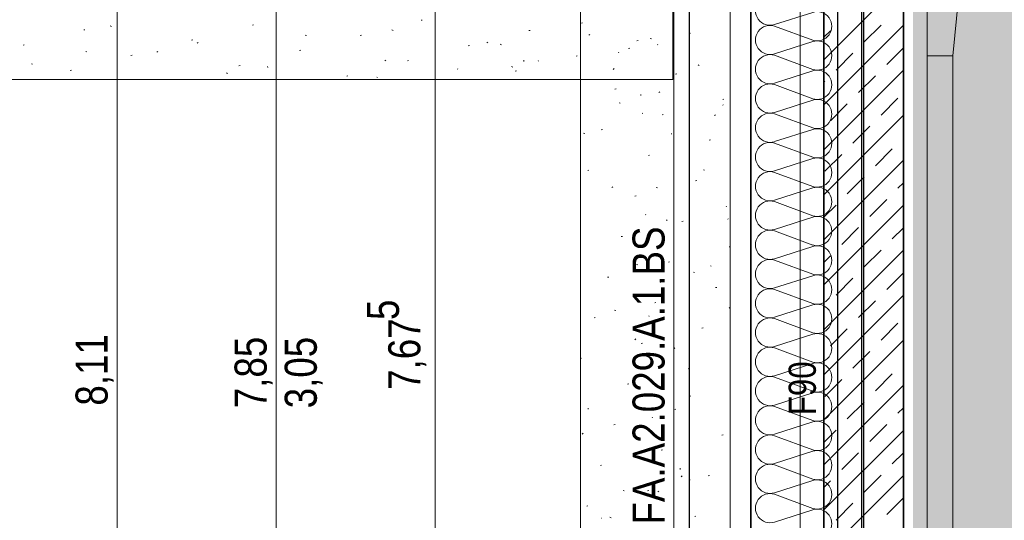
# Model space of a CAD drawing. Extents: x -740 to 300, y 62 to 1112.
# Tile 133 of 187: x -51 to 10, y 683 to 715. Entities that reach past the tile are written whole.
import ezdxf
from ezdxf.lldxf.tags import DXFTag

# ---------------------------------------------------------------- set-up
doc = ezdxf.new("R2010")
doc.units = 0
doc.layers.get('0').update_dxf_attribs({"lineweight": 13})
for name, color, linetype, lineweight, true_color in [('30 -33 Aussenwände- 7 Fassade_ Elemente', 7, 'Continuous', 9, 0x00aacc), ('30 -34 Innenwände- 1 tragend', 7, 'Continuous', 13, 0xdd0806), ('30 -35 Decken- 1 Konstruktion-Träger- Stahlbeton', 7, 'Continuous', 13, 0x33aa00), ('30 -36 Dächer- 1 Konstruktion', 7, 'Continuous', 35, 0x6666cc), ('30 -36 Dächer- 3 Dachbeläge', 7, 'Continuous', 15, 0x9999ff), ('30 -36 Dächer- 3 Dachbeläge Gründach', 9, 'Continuous', 9, 0x808080), ('60- 61 allgemeine Ausstattung- 1 Möbel', 9, 'Continuous', 9, 0x808080), ('70 -72 Beschriftung- 1 Beschriftung allgemein', 7, 'Continuous', 9, 0xff6633), ('70 -76 Bemaßung- 2 Allgemein', 9, 'Continuous', 5, 0x808080), ('iwb_Layout BA_Markierung', 7, 'Continuous', 9, 0xbadcdc)]:
    doc.layers.add(name, color=color, linetype=linetype, lineweight=lineweight, true_color=true_color)
doc.layers.add('70 -71 Achsen- 1 Gebäudeachsen', color=7, linetype='STRICHPUNKT2-A06CPVBCL0', lineweight=18)
doc.layers.add('70 -75 Raumstempel- 3 Wandstempel', color=7, linetype='Continuous', lineweight=50)
doc.styles.get("Standard").update_dxf_attribs({"font": 'ARIALN.TTF'})
tags = doc.linetypes.add('grob-A06CPVB9L0', pattern=[14, 3, -8, 3]).pattern_tags.tags
tags[8:9] = [DXFTag(74, 4), DXFTag(75, 0), DXFTag(340, '0'), DXFTag(46, 0.0), DXFTag(50, 0.0), DXFTag(44, 0.0), DXFTag(45, 0.0)]
tags[6:7] = [DXFTag(74, 4), DXFTag(75, 0), DXFTag(340, '0'), DXFTag(46, 0.0), DXFTag(50, 0.0), DXFTag(44, 0.0), DXFTag(45, 0.0)]
tags[4:5] = [DXFTag(74, 4), DXFTag(75, 0), DXFTag(340, '0'), DXFTag(46, 0.0), DXFTag(50, 0.0), DXFTag(44, 0.0), DXFTag(45, 0.0)]
tags = doc.linetypes.add('STRICHPUNKT2-A06CPVBCL0', pattern=[12.7, 6.35, -3.175, 0, -3.175]).pattern_tags.tags
tags[10:11] = [DXFTag(74, 4), DXFTag(75, 0), DXFTag(340, '0'), DXFTag(46, 0.0), DXFTag(50, 0.0), DXFTag(44, 0.0), DXFTag(45, 0.0)]
tags[8:9] = [DXFTag(74, 4), DXFTag(75, 0), DXFTag(340, '0'), DXFTag(46, 0.0), DXFTag(50, 0.0), DXFTag(44, 0.0), DXFTag(45, 0.0)]
tags[6:7] = [DXFTag(74, 4), DXFTag(75, 0), DXFTag(340, '0'), DXFTag(46, 0.0), DXFTag(50, 0.0), DXFTag(44, 0.0), DXFTag(45, 0.0)]
tags[4:5] = [DXFTag(74, 4), DXFTag(75, 0), DXFTag(340, '0'), DXFTag(46, 0.0), DXFTag(50, 0.0), DXFTag(44, 0.0), DXFTag(45, 0.0)]

# ---------------------------------------------------------------- blocks, each defined once
blk = doc.blocks.new('Polygon-A06CPVB3L0')
at = {"color": 0, "linetype": 'ByBlock', "lineweight": -2, "ltscale": 0.13}
blk.add_solid([(4.854, 86.708), (4.686, 1083.814), (76.501, 86.518), (76.501, 1083.814)], dxfattribs=at)
blk = doc.blocks.new('Referenz-A06CPVBEL0')
at = {"layer": '30 -33 Aussenwände- 7 Fassade_ Elemente', "color": 0, "linetype": 'Continuous', "lineweight": 25, "ltscale": 0.25}
for p, q in [((-5.456, 609.912), (-5.456, 774.912)), ((0.004, 770.412), (0.004, 614.412)), ((-9.296, 614.912), (-9.296, 769.912)), ((-5.456, 769.912), (-5.456, 614.912))]:
    blk.add_line(p, q, dxfattribs=at)
at = {"layer": '30 -33 Aussenwände- 7 Fassade_ Elemente', "color": 0, "linetype": 'Continuous', "ltscale": 0.13}
for p, q in [((-10.296, 773.512), (-10.296, 611.312)), ((1.504, 614.412), (1.504, 770.412)), ((-3.956, 714.369), (-1.556, 715.141)), ((-1.556, 713.392), (-3.956, 714.279)), ((-3.956, 712.531), (-1.556, 713.302)), ((-1.556, 711.553), (-3.956, 712.441)), ((-3.956, 710.692), (-1.556, 711.463)), ((-1.556, 709.715), (-3.956, 710.602)), ((-3.956, 708.854), (-1.556, 709.625)), ((-1.556, 707.876), (-3.956, 708.764)), ((-3.956, 707.015), (-1.556, 707.786)), ((-1.556, 706.038), (-3.956, 706.925)), ((-3.956, 705.177), (-1.556, 705.948)), ((-1.556, 704.199), (-3.956, 705.087)), ((-3.956, 703.338), (-1.556, 704.109)), ((-1.556, 702.361), (-3.956, 703.248)), ((-3.956, 701.499), (-1.556, 702.271)), ((-1.556, 700.522), (-3.956, 701.409)), ((-3.956, 699.661), (-1.556, 700.432)), ((-1.556, 698.684), (-3.956, 699.571)), ((-3.956, 697.822), (-1.556, 698.594)), ((-1.556, 696.845), (-3.956, 697.732)), ((-3.956, 695.984), (-1.556, 696.755)), ((-1.556, 695.007), (-3.956, 695.894)), ((-3.956, 694.145), (-1.556, 694.917)), ((-1.556, 693.168), (-3.956, 694.055)), ((-3.956, 692.307), (-1.556, 693.078)), ((-1.556, 691.33), (-3.956, 692.217)), ((-3.956, 690.468), (-1.556, 691.24)), ((-1.556, 689.491), (-3.956, 690.378)), ((-3.956, 688.63), (-1.556, 689.401)), ((-1.556, 687.653), (-3.956, 688.54)), ((-3.956, 686.791), (-1.556, 687.563)), ((-1.556, 685.814), (-3.956, 686.701)), ((-3.956, 684.953), (-1.556, 685.724)), ((-1.556, 683.976), (-3.956, 684.863)), ((-3.956, 683.114), (-1.556, 683.886))]:
    blk.add_line(p, q, dxfattribs=at)
for centre, major_axis, end_param in [((-4.238, 715.243), (0.282, 0.874), 3.764652), ((-1.275, 714.266), (-0.282, -0.874), 3.765224), ((-4.238, 713.405), (0.282, 0.874), 3.764652), ((-1.275, 712.428), (-0.282, -0.874), 3.765224), ((-4.238, 711.566), (0.282, 0.874), 3.764652), ((-1.275, 710.589), (-0.282, -0.874), 3.765224), ((-4.238, 709.728), (0.282, 0.874), 3.764652), ((-1.275, 708.751), (-0.282, -0.874), 3.765224), ((-4.238, 707.889), (0.282, 0.874), 3.764652), ((-1.275, 706.912), (-0.282, -0.874), 3.765224), ((-4.238, 706.051), (0.282, 0.874), 3.764652), ((-1.275, 705.074), (-0.282, -0.874), 3.765224), ((-4.238, 704.212), (0.282, 0.874), 3.764652), ((-1.275, 703.235), (-0.282, -0.874), 3.765224), ((-4.238, 702.374), (0.282, 0.874), 3.764652), ((-1.275, 701.397), (-0.282, -0.874), 3.765224), ((-4.238, 700.535), (0.282, 0.874), 3.764652), ((-1.275, 699.558), (-0.282, -0.874), 3.765224), ((-4.238, 698.697), (0.282, 0.874), 3.764652), ((-1.275, 697.719), (-0.282, -0.874), 3.765224), ((-4.238, 696.858), (0.282, 0.874), 3.764652), ((-1.275, 695.881), (-0.282, -0.874), 3.765224), ((-4.238, 695.02), (0.282, 0.874), 3.764652), ((-1.275, 694.042), (-0.282, -0.874), 3.765224), ((-4.238, 693.181), (0.282, 0.874), 3.764652), ((-1.275, 692.204), (-0.282, -0.874), 3.765224), ((-4.238, 691.343), (0.282, 0.874), 3.764652), ((-1.275, 690.365), (-0.282, -0.874), 3.765224), ((-4.238, 689.504), (0.282, 0.874), 3.764652), ((-1.275, 688.527), (-0.282, -0.874), 3.765224), ((-4.238, 687.666), (0.282, 0.874), 3.764652), ((-1.275, 686.688), (-0.282, -0.874), 3.765224), ((-4.238, 685.827), (0.282, 0.874), 3.764652), ((-1.275, 684.85), (-0.282, -0.874), 3.765224), ((-4.238, 683.988), (0.282, 0.874), 3.764652), ((-1.275, 683.011), (-0.282, -0.874), 3.765224)]:
    blk.add_ellipse(centre, major_axis=major_axis, ratio=1, start_param=0, end_param=end_param, dxfattribs=at)
at = {"layer": '30 -34 Innenwände- 1 tragend', "color": 0, "lineweight": 35}
for p, q in [((-0.856, 770.912), (-0.856, 613.912)), ((4.144, 770.912), (4.144, 613.912))]:
    blk.add_line(p, q, dxfattribs=at)
at = {"layer": '30 -34 Innenwände- 1 tragend', "color": 0, "linetype": 'Continuous', "lineweight": -2, "ltscale": 0.13}
for p, q in [((-0.856, 770.912), (-0.856, 613.912)), ((4.144, 770.912), (4.144, 613.912))]:
    blk.add_line(p, q, dxfattribs=at)
at = {"layer": '30 -34 Innenwände- 1 tragend', "color": 0, "lineweight": 9}
for p, q in [((-0.856, 712.161), (4.144, 717.161)), ((-0.856, 712.161), (4.144, 717.161)), ((-0.856, 709.332), (4.144, 714.332)), ((-0.856, 709.332), (4.144, 714.332)), ((-0.856, 713.575), (-0.442, 713.989)), ((-0.856, 713.575), (-0.442, 713.989)), ((1.679, 713.282), (2.74, 714.343)), ((1.679, 713.282), (2.74, 714.343)), ((3.094, 711.868), (4.144, 712.918)), ((3.094, 711.868), (4.144, 712.918)), ((-0.088, 711.514), (0.972, 712.575)), ((-0.088, 711.514), (0.972, 712.575)), ((-0.856, 706.504), (4.144, 711.504)), ((-0.856, 706.504), (4.144, 711.504)), ((1.326, 710.1), (2.387, 711.161)), ((1.326, 710.1), (2.387, 711.161)), ((-0.856, 710.746), (-0.795, 710.807)), ((-0.856, 710.746), (-0.795, 710.807)), ((2.74, 708.686), (3.801, 709.747)), ((2.74, 708.686), (3.801, 709.747)), ((-0.442, 708.333), (0.619, 709.393)), ((-0.442, 708.333), (0.619, 709.393)), ((-0.856, 703.675), (4.144, 708.675)), ((-0.856, 703.675), (4.144, 708.675)), ((0.972, 706.918), (2.033, 707.979)), ((0.972, 706.918), (2.033, 707.979)), ((2.387, 705.504), (3.447, 706.565)), ((2.387, 705.504), (3.447, 706.565)), ((-0.795, 705.151), (0.265, 706.211)), ((-0.795, 705.151), (0.265, 706.211)), ((-0.856, 700.847), (4.144, 705.847)), ((-0.856, 700.847), (4.144, 705.847)), ((0.619, 703.736), (1.679, 704.797)), ((0.619, 703.736), (1.679, 704.797)), ((3.801, 704.09), (4.144, 704.433)), ((3.801, 704.09), (4.144, 704.433)), ((2.033, 702.322), (3.094, 703.383)), ((2.033, 702.322), (3.094, 703.383)), ((-0.856, 702.261), (-0.088, 703.029)), ((-0.856, 702.261), (-0.088, 703.029)), ((-0.856, 698.019), (4.144, 703.019)), ((-0.856, 698.019), (4.144, 703.019)), ((0.265, 700.554), (1.326, 701.615)), ((0.265, 700.554), (1.326, 701.615)), ((3.447, 700.908), (4.144, 701.604)), ((3.447, 700.908), (4.144, 701.604)), ((-0.856, 695.19), (4.144, 700.19)), ((-0.856, 695.19), (4.144, 700.19)), ((-0.856, 699.433), (-0.442, 699.847)), ((-0.856, 699.433), (-0.442, 699.847)), ((1.679, 699.14), (2.74, 700.201)), ((1.679, 699.14), (2.74, 700.201)), ((-0.088, 697.372), (0.972, 698.433)), ((-0.088, 697.372), (0.972, 698.433)), ((3.094, 697.726), (4.144, 698.776)), ((3.094, 697.726), (4.144, 698.776)), ((-0.856, 692.362), (4.144, 697.362)), ((-0.856, 692.362), (4.144, 697.362)), ((-0.856, 696.604), (-0.795, 696.665)), ((-0.856, 696.604), (-0.795, 696.665)), ((1.326, 695.958), (2.387, 697.019)), ((1.326, 695.958), (2.387, 697.019)), ((2.74, 694.544), (3.801, 695.605)), ((2.74, 694.544), (3.801, 695.605)), ((-0.442, 694.19), (0.619, 695.251)), ((-0.442, 694.19), (0.619, 695.251)), ((-0.856, 689.533), (4.144, 694.533)), ((-0.856, 689.533), (4.144, 694.533)), ((0.972, 692.776), (2.033, 693.837)), ((0.972, 692.776), (2.033, 693.837)), ((2.387, 691.362), (3.447, 692.423)), ((2.387, 691.362), (3.447, 692.423)), ((-0.856, 686.705), (4.144, 691.705)), ((-0.856, 686.705), (4.144, 691.705)), ((-0.795, 691.008), (0.265, 692.069)), ((-0.795, 691.008), (0.265, 692.069)), ((0.619, 689.594), (1.679, 690.655)), ((0.619, 689.594), (1.679, 690.655)), ((3.801, 689.948), (4.144, 690.291)), ((3.801, 689.948), (4.144, 690.291)), ((2.033, 688.18), (3.094, 689.241)), ((2.033, 688.18), (3.094, 689.241)), ((-0.856, 688.119), (-0.088, 688.887)), ((-0.856, 688.119), (-0.088, 688.887)), ((-0.856, 683.876), (4.144, 688.876)), ((-0.856, 683.876), (4.144, 688.876)), ((0.265, 686.412), (1.326, 687.473)), ((0.265, 686.412), (1.326, 687.473)), ((3.447, 686.766), (4.144, 687.462)), ((3.447, 686.766), (4.144, 687.462)), ((-0.856, 681.048), (4.144, 686.048)), ((-0.856, 681.048), (4.144, 686.048)), ((1.679, 684.998), (2.74, 686.059)), ((1.679, 684.998), (2.74, 686.059)), ((-0.856, 685.291), (-0.442, 685.705)), ((-0.856, 685.291), (-0.442, 685.705)), ((-0.088, 683.23), (0.972, 684.291)), ((-0.088, 683.23), (0.972, 684.291)), ((3.094, 683.584), (4.144, 684.634)), ((3.094, 683.584), (4.144, 684.634))]:
    blk.add_line(p, q, dxfattribs=at)
at = {"layer": '30 -35 Decken- 1 Konstruktion-Träger- Stahlbeton', "color": 0, "linetype": 'grob-A06CPVB9L0', "lineweight": -2, "ltscale": 0.13}
for p, q in [((-2.356, 388.912), (-2.356, 770.912)), ((5.644, 388.912), (5.644, 770.912))]:
    blk.add_line(p, q, dxfattribs=at)
at = {"layer": '30 -36 Dächer- 1 Konstruktion', "color": 0, "linetype": 'Continuous', "ltscale": 0.35}
blk.add_line((1.644, 384.912), (1.644, 770.912), dxfattribs=at)
at = {"layer": '30 -36 Dächer- 1 Konstruktion', "color": 0, "lineweight": 25}
for p, q in [((1.644, 770.912), (1.644, 384.912)), ((1.644, 384.912), (1.644, 770.912)), ((1.644, 384.912), (1.644, 770.912))]:
    blk.add_line(p, q, dxfattribs=at)
at = {"layer": '30 -36 Dächer- 1 Konstruktion', "color": 0, "lineweight": 5}
for p, q in [((1.644, 770.912), (1.644, 384.912)), ((1.644, 384.912), (1.644, 770.912)), ((1.644, 384.912), (1.644, 770.912))]:
    blk.add_line(p, q, dxfattribs=at)
at = {"layer": '30 -36 Dächer- 1 Konstruktion', "color": 0, "lineweight": -2}
for p, q in [((1.644, 770.912), (1.644, 384.912)), ((1.644, 384.912), (1.644, 770.912)), ((1.644, 384.912), (1.644, 770.912))]:
    blk.add_line(p, q, dxfattribs=at)
at = {"layer": '30 -36 Dächer- 1 Konstruktion', "color": 0}
blk.add_line((1.644, 384.912), (1.644, 770.912), dxfattribs=at)
at = {"layer": '30 -36 Dächer- 3 Dachbeläge', "color": 0, "lineweight": 9}
for p, q in [((-6.756, 764.112), (-6.756, 376.512)), ((-16.156, 223.712), (-16.156, 754.512)), ((-26.187, 714.64), (-26.111, 714.659)), ((-26.187, 714.64), (-26.111, 714.659)), ((-47.397, 714.033), (-47.321, 714.052)), ((-47.397, 714.033), (-47.321, 714.052)), ((-45.728, 714.283), (-45.655, 714.254)), ((-45.728, 714.283), (-45.655, 714.254)), ((-36.792, 714.337), (-36.716, 714.356)), ((-36.792, 714.337), (-36.716, 714.356)), ((-28.023, 714.032), (-27.947, 714.009)), ((-28.023, 714.032), (-27.947, 714.009)), ((-19.402, 713.991), (-19.326, 714.01)), ((-19.402, 713.991), (-19.326, 714.01)), ((-16.107, 714.466), (-16.031, 714.485)), ((-40.612, 713.384), (-40.536, 713.403)), ((-40.612, 713.384), (-40.536, 713.403)), ((-33.465, 713.709), (-33.392, 713.679)), ((-33.465, 713.709), (-33.392, 713.679)), ((-30.007, 713.687), (-29.931, 713.707)), ((-30.007, 713.687), (-29.931, 713.707)), ((-15.563, 713.75), (-15.628, 713.705)), ((-12.618, 713.342), (-12.541, 713.361)), ((-12.618, 713.342), (-12.541, 713.361)), ((-11.772, 713.49), (-11.696, 713.467)), ((-9.322, 713.816), (-9.246, 713.835)), ((-51.217, 713.081), (-51.141, 713.1)), ((-51.217, 713.081), (-51.141, 713.1)), ((-47.276, 712.689), (-47.201, 712.666)), ((-47.276, 712.689), (-47.201, 712.666)), ((-42.741, 712.673), (-42.805, 712.628)), ((-42.741, 712.673), (-42.805, 712.628)), ((-40.212, 713.255), (-40.269, 713.202)), ((-40.212, 713.255), (-40.269, 713.202)), ((-33.827, 712.735), (-33.751, 712.754)), ((-33.827, 712.735), (-33.751, 712.754)), ((-23.223, 713.038), (-23.146, 713.057)), ((-23.223, 713.038), (-23.146, 713.057)), ((-21.995, 713.275), (-22.052, 713.221)), ((-21.995, 713.275), (-22.052, 713.221)), ((-21.201, 713.134), (-21.128, 713.105)), ((-21.201, 713.134), (-21.128, 713.105)), ((-13.142, 712.864), (-13.066, 712.883)), ((-11.317, 713.122), (-11.304, 713.089)), ((-44.432, 712.432), (-44.356, 712.451)), ((-44.432, 712.432), (-44.356, 712.451)), ((-28.395, 712.138), (-28.46, 712.093)), ((-28.395, 712.138), (-28.46, 712.093)), ((-27.043, 712.086), (-26.966, 712.105)), ((-27.043, 712.086), (-26.966, 712.105)), ((-19.714, 712.058), (-19.721, 712.129)), ((-19.714, 712.058), (-19.721, 712.129)), ((-18.805, 712.081), (-18.831, 712.11)), ((-18.805, 712.081), (-18.831, 712.11)), ((-16.438, 712.389), (-16.361, 712.408)), ((-16.438, 712.389), (-16.361, 712.408)), ((-13.74, 712.6), (-13.766, 712.63)), ((-13.74, 712.6), (-13.766, 712.63)), ((-50.691, 711.908), (-50.618, 711.879)), ((-50.691, 711.908), (-50.618, 711.879)), ((-48.252, 711.479), (-48.176, 711.498)), ((-48.252, 711.479), (-48.176, 711.498)), ((-37.648, 711.783), (-37.571, 711.802)), ((-37.648, 711.783), (-37.571, 711.802)), ((-35.829, 711.666), (-35.836, 711.736)), ((-35.829, 711.666), (-35.836, 711.736)), ((-23.87, 711.561), (-23.896, 711.591)), ((-23.87, 711.561), (-23.896, 711.591)), ((-20.493, 711.729), (-20.417, 711.706)), ((-20.493, 711.729), (-20.417, 711.706)), ((-20.258, 711.437), (-20.181, 711.456)), ((-20.258, 711.437), (-20.181, 711.456)), ((-14.05, 711.603), (-14.114, 711.558)), ((-14.05, 711.603), (-14.114, 711.558)), ((-8.768, 711.838), (-8.695, 711.808)), ((-38.428, 711.334), (-38.355, 711.304)), ((-38.428, 711.334), (-38.355, 711.304)), ((-30.863, 711.133), (-30.786, 711.152)), ((-30.863, 711.133), (-30.786, 711.152)), ((-28.935, 711.042), (-28.961, 711.071)), ((-28.935, 711.042), (-28.961, 711.071)), ((-10.177, 711.262), (-10.101, 711.281)), ((-13.997, 710.31), (-13.921, 710.329)), ((-12.357, 709.914), (-12.365, 709.984)), ((-11.175, 710.151), (-11.233, 710.097)), ((-7.213, 709.661), (-7.136, 709.68)), ((-13.731, 709.463), (-13.658, 709.433)), ((-7.183, 709.3), (-7.209, 709.329)), ((-12.248, 708.78), (-12.274, 708.81)), ((-11.033, 708.708), (-10.956, 708.727)), ((-7.668, 708.699), (-7.732, 708.654)), ((-14.853, 707.756), (-14.776, 707.775)), ((-15.965, 707.544), (-15.89, 707.521)), ((-10.456, 707.515), (-10.421, 707.512)), ((-8.068, 707.107), (-7.991, 707.126)), ((-11.888, 706.154), (-11.811, 706.173)), ((-8.435, 705.242), (-8.36, 705.219)), ((-15.708, 705.202), (-15.632, 705.221)), ((-14.118, 704.183), (-14.182, 704.138)), ((-11.393, 704.138), (-11.32, 704.109)), ((-8.923, 704.553), (-8.847, 704.572)), ((-12.743, 703.6), (-12.667, 703.619)), ((-6.979, 702.929), (-7.005, 702.958)), ((-12.044, 702.409), (-12.07, 702.439)), ((-6.893, 702.171), (-6.88, 702.138)), ((-10.705, 702.106), (-10.762, 702.052)), ((-9.778, 701.999), (-9.702, 702.018)), ((-13.598, 701.046), (-13.522, 701.065)), ((-6.814, 700.397), (-6.756, 700.411)), ((-12.628, 699.295), (-12.553, 699.272)), ((-10.634, 699.445), (-10.557, 699.464)), ((-7.988, 699.203), (-7.953, 699.201)), ((-14.454, 698.492), (-14.377, 698.511)), ((-9.056, 698.813), (-8.983, 698.784)), ((-11.123, 698.167), (-11.13, 698.238)), ((-7.669, 697.843), (-7.592, 697.862)), ((-11.489, 696.891), (-11.412, 696.91)), ((-6.775, 696.558), (-6.801, 696.587)), ((-15.309, 695.938), (-15.233, 695.957)), ((-14.019, 696.438), (-13.946, 696.409)), ((-11.84, 696.038), (-11.866, 696.068)), ((-8.524, 695.289), (-8.448, 695.308)), ((-12.672, 694.616), (-12.737, 694.571)), ((-12.344, 694.337), (-12.268, 694.356)), ((-10.234, 694.06), (-10.292, 694.007)), ((-16.156, 693.386), (-16.088, 693.403)), ((-9.379, 692.735), (-9.303, 692.754)), ((-13.199, 691.782), (-13.123, 691.802)), ((-11.681, 691.114), (-11.608, 691.084)), ((-9.292, 691.046), (-9.216, 691.023)), ((-15.671, 690.206), (-15.679, 690.276)), ((-10.235, 690.181), (-10.158, 690.2)), ((-14.055, 689.228), (-13.978, 689.247)), ((-11.636, 689.667), (-11.663, 689.697)), ((-15.993, 688.69), (-16.05, 688.637)), ((-7.27, 688.579), (-7.193, 688.598)), ((-11.09, 687.627), (-11.013, 687.646)), ((-14.91, 686.674), (-14.834, 686.693)), ((-9.888, 686.421), (-9.896, 686.491)), ((-8.125, 686.025), (-8.049, 686.044)), ((-9.764, 686.015), (-9.821, 685.961)), ((-9.343, 685.789), (-9.27, 685.76)), ((-13.485, 685.099), (-13.41, 685.076)), ((-11.945, 685.073), (-11.869, 685.092)), ((-11.227, 685.048), (-11.292, 685.003)), ((-15.765, 684.12), (-15.689, 684.139)), ((-14.864, 683.359), (-14.829, 683.357)), ((-14.306, 683.414), (-14.233, 683.385)), ((-11.432, 683.296), (-11.459, 683.326)), ((-8.98, 683.471), (-8.904, 683.49))]:
    blk.add_line(p, q, dxfattribs=at)
at = {"layer": '30 -36 Dächer- 3 Dachbeläge', "color": 0, "linetype": 'Continuous', "lineweight": 9, "ltscale": 0.13}
for p, q in [((-10.356, 710.912), (-10.356, 762.912)), ((-10.356, 710.912), (-10.356, 762.912)), ((-62.356, 710.912), (-10.356, 710.912)), ((-62.356, 710.912), (-10.356, 710.912))]:
    blk.add_line(p, q, dxfattribs=at)
at = {"layer": '30 -36 Dächer- 3 Dachbeläge Gründach', "color": 0, "linetype": 'Continuous', "ltscale": 0.13}
blk.add_line((-16.156, 376.512), (-16.156, 760.912), dxfattribs=at)
at = {"layer": '60- 61 allgemeine Ausstattung- 1 Möbel', "color": 0, "linetype": 'Continuous', "ltscale": 0.13}
for p, q in [((7.244, 712.412), (9.294, 732.307)), ((5.644, 712.412), (7.244, 712.412)), ((5.644, 672.412), (5.644, 712.412)), ((7.244, 712.412), (7.244, 672.412))]:
    blk.add_line(p, q, dxfattribs=at)
at = {"layer": '70 -71 Achsen- 1 Gebäudeachsen', "color": 0, "linetype": 'STRICHPUNKT2-A06CPVBCL0', "ltscale": 0.18}
blk.add_line((1.644, 1084.852), (1.644, 85.412), dxfattribs=at)
at = {"layer": '70 -76 Bemaßung- 2 Allgemein', "color": 0, "linetype": 'Continuous', "ltscale": 0.13}
for p, q in [((-45.296, 612.372), (-45.296, 772.452)), ((-35.296, 614.972), (-35.296, 769.852)), ((-25.296, 618.472), (-25.296, 769.852))]:
    blk.add_line(p, q, dxfattribs=at)
at = {"layer": '70 -72 Beschriftung- 1 Beschriftung allgemein', "color": 0, "linetype": 'Continuous', "ltscale": 0.13, "insert": (-12.887, 682.961), "char_height": 2.01377, "attachment_point": 1, "rotation": 90}
blk.add_mtext('{\\fArial Narrow;FA.A2.029.A.1.BS}', dxfattribs=at)
at = {"layer": '70 -75 Raumstempel- 3 Wandstempel', "color": 0, "linetype": 'Continuous', "ltscale": 0.5, "insert": (-3.072, 689.831), "char_height": 1.71171, "attachment_point": 1, "rotation": 90}
blk.add_mtext('{\\fArial Narrow;F90}', dxfattribs=at)
at = {"layer": '70 -76 Bemaßung- 2 Allgemein', "color": 0, "linetype": 'Continuous', "ltscale": 0.13, "attachment_point": 1}
for s, insert, char_height, rotation in [('{\\fArial Narrow;UK UZ +11,90m/2,85m}', (1.093, 734.173), 1.51033, 270), ('{\\fArial Narrow;UK RD +12,24m/3,19m}', (10.194, 734.364), 1.51033, 270), ('{\\fArial Narrow;5}', (-29.589, 695.808), 2.01377, 90), ('{\\fArial Narrow;7,67}', (-28.246, 691.422), 2.01377, 90), ('{\\fArial Narrow;8,11}', (-47.912, 690.429), 2.01377, 90), ('{\\fArial Narrow;7,85}', (-37.912, 690.268), 2.01377, 90), ('{\\fArial Narrow;3,05}', (-34.759, 690.261), 2.01377, 90)]:
    blk.add_mtext(s, dxfattribs=dict(at, insert=insert, char_height=char_height, rotation=rotation))

msp = doc.modelspace()

# ---------------------------------------------------------------- block references
at = {"color": 8, "lineweight": 13, "ltscale": 0.13, "true_color": 0x808080}
msp.add_blockref('Referenz-A06CPVBEL0', (0, 0), dxfattribs=at)
at = {"layer": 'iwb_Layout BA_Markierung', "ltscale": 0.13}
msp.add_blockref('Polygon-A06CPVB3L0', (0, 0), dxfattribs=at)

doc.saveas('drawing.dxf')
